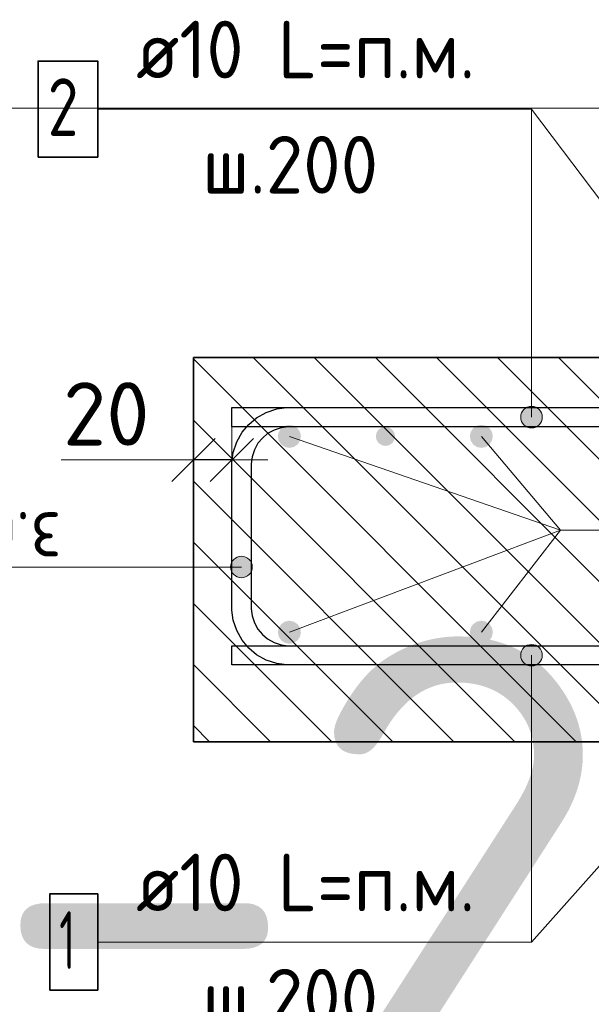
# Model space of a CAD drawing. Header units: metres. Extents: x -38 to 97, y -15 to 21.
# Tile 57 of 87: x 72.077 to 72.375, y 7.205 to 7.718. Entities that reach past the tile are written whole.
import ezdxf

# ---------------------------------------------------------------- set-up
doc = ezdxf.new("R2010")
doc.units = ezdxf.units.M
doc.header["$PDMODE"] = 65
for name, color, linetype, lineweight in [('XR$3$Арм. стержнями верхней зоны', 180, 'Continuous', 35), ('XR$3$Арм. стержнями нижней зоны', 180, 'Continuous', 35), ('XR$3$Арм.стержн. Арматура края', 96, 'Continuous', 35), ('XR$3$Арм.стержн. Доп. арматура', 180, 'Continuous', 35), ('XR$3$Размерная линия_ общее', 7, 'Continuous', 13), ('XR$5$Арм. стержнями верхней зоны', 180, 'Continuous', 35), ('XR$5$Арм. стержнями нижней зоны', 180, 'Continuous', 35), ('XR$5$Арм.стержн. Арматура края', 96, 'Continuous', 35), ('XR$5$Арм.стержн. Доп. арматура', 180, 'Continuous', 35), ('XR$5$Размерная линия_ общее', 7, 'Continuous', 13)]:
    doc.layers.add(name, color=color, linetype=linetype, lineweight=lineweight)
doc.styles.add('ISOCPEUR', font='txt')
doc.dimstyles.new('DIMSTYLE_11', dxfattribs={"dimtxt": 0.033, "dimasz": 0.0375, "dimexe": 0, "dimexo": 0, "dimgap": 0.0165, "dimtad": 2, "dimdec": 0, "dimlfac": 1000, "dimrnd": 1, "dimzin": 12, "dimdsep": 46, "dimtxsty": 'ISOCPEUR', "dimblk1": 'ALL_ML_STRICH', "dimblk2": 'ALL_ML_STRICH', "dimsah": 1, "dimcen": 0, "dimclrd": 7, "dimclre": 256, "dimclrt": 7, "dimadec": 0, "dimazin": 0, "dimtfac": 1, "dimtdec": 0, "dimtix": 1, "dimtmove": 2, "dimatfit": 3, "dimfxl": 0, "dimtvp": 1.2, "dimtzin": 0, "dimlwd": 0, "dimlwe": -3, "dimarcsym": 0})
pattern_1 = [(135, (0, 0), (-0.031819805, -0.031819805), [0.4, -0.05, 0, -0.05]), (135, (-0.01591, -0.01591), (-0.031819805, -0.031819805), [0.8, -0.1, 0.1, -0.1])]

# ---------------------------------------------------------------- blocks, each defined once
blk = doc.blocks.new('ALL_ML_STRICH')
at = {"color": 0, "linetype": 'ByBlock', "lineweight": -2}
for p, q in [((0, -0.5), (0, 0.5)), ((-0.3, -0.3), (0.3, 0.3)), ((-1, 0), (0.5, 0))]:
    blk.add_line(p, q, dxfattribs=at)
blk = doc.blocks.new('*D139')
at = {"layer": 'DEFPOINTS', "color": 7, "linetype": 'Continuous', "lineweight": 13, "transparency": 33554687}
for p in [(72.1875, 7.48857), (72.1875, 7.45358), (72.1675, 7.44858)]:
    blk.add_point(p, dxfattribs=at)
at = {"layer": 'XR$3$Размерная линия_ общее', "color": 253, "linetype": 'Continuous', "lineweight": -2, "true_color": 0xa0a0a0, "transparency": 33554687}
for p, q in [((72.1675, 7.46858), (72.1675, 7.48857)), ((72.1875, 7.47358), (72.1875, 7.48857))]:
    blk.add_line(p, q, dxfattribs=at)
at = {"layer": 'XR$3$Размерная линия_ общее', "color": 7, "linetype": 'Continuous', "lineweight": -2, "transparency": 33554687}
blk.add_line((72.1875, 7.48857), (72.1675, 7.48857), dxfattribs=at)
at = {"layer": 'XR$3$Размерная линия_ общее', "color": 7, "linetype": 'Continuous', "lineweight": 13, "transparency": 33554687, "xscale": 0.0375, "yscale": 0.0375, "zscale": 0.0375}
for p, rotation in [((72.1675, 7.48857), 180), ((72.1875, 7.48857), 360)]:
    blk.add_blockref('ALL_ML_STRICH', p, dxfattribs=dict(at, rotation=rotation))
at = {"layer": 'XR$3$Размерная линия_ общее', "color": 7, "linetype": 'Continuous', "lineweight": 13, "transparency": 33554687, "insert": (72.12208, 7.51257), "char_height": 0.033, "width": 0.066, "attachment_point": 5, "style": 'ISOCPEUR'}
blk.add_mtext('\\A1;{20}', dxfattribs=at)
at = {"layer": 'XR$3$Размерная линия_ общее', "color": 7, "linetype": 'Continuous', "lineweight": 13, "transparency": 33554687, "insert": (72.09879, 7.43451), "char_height": 0.027, "width": 0.00135, "attachment_point": 1, "rotation": 180, "line_spacing_factor": 0.60241, "style": 'ISOCPEUR'}
blk.add_mtext('з.с.', dxfattribs=at)
blk = doc.blocks.new('*D382')
at = {"layer": 'DEFPOINTS', "color": 7, "linetype": 'Continuous', "lineweight": 13, "transparency": 33554687}
for p in [(72.1875, 7.48857), (72.1875, 7.45358), (72.1675, 7.44858)]:
    blk.add_point(p, dxfattribs=at)
at = {"layer": 'XR$5$Размерная линия_ общее', "color": 253, "linetype": 'Continuous', "lineweight": -2, "true_color": 0xa0a0a0, "transparency": 33554687}
for p, q in [((72.1675, 7.46858), (72.1675, 7.48857)), ((72.1875, 7.47358), (72.1875, 7.48857))]:
    blk.add_line(p, q, dxfattribs=at)
at = {"layer": 'XR$5$Размерная линия_ общее', "color": 7, "linetype": 'Continuous', "lineweight": -2, "transparency": 33554687}
blk.add_line((72.1875, 7.48857), (72.1675, 7.48857), dxfattribs=at)
at = {"layer": 'XR$5$Размерная линия_ общее', "color": 7, "linetype": 'Continuous', "lineweight": 13, "transparency": 33554687, "xscale": 0.0375, "yscale": 0.0375, "zscale": 0.0375}
for p, rotation in [((72.1675, 7.48857), 180), ((72.1875, 7.48857), 360)]:
    blk.add_blockref('ALL_ML_STRICH', p, dxfattribs=dict(at, rotation=rotation))
at = {"layer": 'XR$5$Размерная линия_ общее', "color": 7, "linetype": 'Continuous', "lineweight": 13, "transparency": 33554687, "insert": (72.12208, 7.51257), "char_height": 0.033, "width": 0.066, "attachment_point": 5, "style": 'ISOCPEUR'}
blk.add_mtext('\\A1;{20}', dxfattribs=at)
at = {"layer": 'XR$5$Размерная линия_ общее', "color": 7, "linetype": 'Continuous', "lineweight": 13, "transparency": 33554687, "insert": (72.09879, 7.43451), "char_height": 0.027, "width": 0.00135, "attachment_point": 1, "rotation": 180, "line_spacing_factor": 0.60241, "style": 'ISOCPEUR'}
blk.add_mtext('з.с.', dxfattribs=at)

msp = doc.modelspace()

# ---------------------------------------------------------------- hatches: boundary and pattern name
at = {"linetype": 'Continuous', "lineweight": 13, "transparency": 33554687}
h = msp.add_hatch(dxfattribs=at)
h.set_pattern_fill('__________540', scale=0.015, style=0, pattern_type=2)
h.set_pattern_definition(pattern_1)
h.paths.add_polyline_path([(72.1675, 7.54188), (72.1675, 7.34188), (72.75595, 7.34188), (72.75595, 7.54188)], flags=0)
h = msp.add_hatch(dxfattribs=at)
h.set_pattern_fill('__________540', scale=0.015, style=0, pattern_type=2)
h.set_pattern_definition(pattern_1)
h.paths.add_polyline_path([(72.1675, 7.54188), (72.1675, 7.34188), (72.75595, 7.34188), (72.75595, 7.54188)], flags=0)
at = {"layer": 'XR$3$Арм. стержнями верхней зоны', "linetype": 'Continuous', "lineweight": 13, "transparency": 33554687}
for points in [[(72.34078, 7.51571), (72.34641, 7.51571), (72.3436, 7.5165)], [(72.34843, 7.51369), (72.33876, 7.51369), (72.33797, 7.51088)], [(72.34843, 7.51369), (72.33797, 7.51088), (72.34922, 7.51088)], [(72.34641, 7.51571), (72.34078, 7.51571), (72.33876, 7.51369)], [(72.34641, 7.51571), (72.33876, 7.51369), (72.34843, 7.51369)], [(72.34922, 7.51088), (72.33797, 7.51088), (72.33876, 7.50806)], [(72.34922, 7.51088), (72.33876, 7.50806), (72.34843, 7.50806)], [(72.34843, 7.50806), (72.33876, 7.50806), (72.34078, 7.50604)], [(72.34843, 7.50806), (72.34078, 7.50604), (72.34641, 7.50604)], [(72.34641, 7.50604), (72.34078, 7.50604), (72.3436, 7.50525)]]:
    msp.add_hatch(color=7, dxfattribs=at).paths.add_polyline_path(points)
at = {"layer": 'XR$3$Арм. стержнями верхней зоны', "linetype": 'Continuous', "lineweight": 50, "transparency": 33554687}
msp.add_hatch(color=4, dxfattribs=at).paths.add_polyline_path([(72.27251, 7.50088), (72.27212, 7.50279), (72.27104, 7.50441), (72.26942, 7.5055), (72.26751, 7.50588), (72.26559, 7.5055), (72.26397, 7.50441), (72.26289, 7.50279), (72.26251, 7.50088), (72.26289, 7.49896), (72.26397, 7.49734), (72.26559, 7.49626), (72.26751, 7.49588), (72.26942, 7.49626), (72.27104, 7.49734), (72.27212, 7.49896)])
at = {"layer": 'XR$3$Арм. стержнями нижней зоны', "linetype": 'Continuous', "lineweight": 13, "transparency": 33554687}
for points in [[(72.33797, 7.38688), (72.34922, 7.38688), (72.34843, 7.38969)], [(72.33797, 7.38688), (72.34843, 7.38969), (72.33876, 7.38969)], [(72.33876, 7.38969), (72.34843, 7.38969), (72.34641, 7.39171)], [(72.33876, 7.38969), (72.34641, 7.39171), (72.34078, 7.39171)], [(72.34078, 7.39171), (72.34641, 7.39171), (72.3436, 7.3925)], [(72.33876, 7.38406), (72.34922, 7.38688), (72.33797, 7.38688)], [(72.33876, 7.38406), (72.34843, 7.38406), (72.34922, 7.38688)], [(72.34078, 7.38204), (72.34843, 7.38406), (72.33876, 7.38406)], [(72.34078, 7.38204), (72.34641, 7.38204), (72.34843, 7.38406)], [(72.34641, 7.38204), (72.34078, 7.38204), (72.3436, 7.38125)]]:
    msp.add_hatch(color=7, dxfattribs=at).paths.add_polyline_path(points)
at = {"layer": 'XR$3$Арм. стержнями нижней зоны', "linetype": 'Continuous', "lineweight": 50, "transparency": 33554687}
msp.add_hatch(color=4, dxfattribs=at).paths.add_polyline_path([(72.27251, 7.37688), (72.27212, 7.37879), (72.27104, 7.38041), (72.26942, 7.3815), (72.26751, 7.38188), (72.26559, 7.3815), (72.26397, 7.38041), (72.26289, 7.37879), (72.26251, 7.37688), (72.26289, 7.37496), (72.26397, 7.37334), (72.26559, 7.37226), (72.26751, 7.37188), (72.26942, 7.37226), (72.27104, 7.37334), (72.27212, 7.37496)])
at = {"layer": 'XR$3$Арм.стержн. Арматура края', "linetype": 'Continuous', "lineweight": 13, "transparency": 33554687}
for points in [[(72.18767, 7.43003), (72.18767, 7.43565), (72.18688, 7.43284)], [(72.18767, 7.43565), (72.18969, 7.428), (72.18969, 7.43768)], [(72.18767, 7.43565), (72.18767, 7.43003), (72.18969, 7.428)], [(72.18969, 7.43768), (72.1925, 7.42722), (72.1925, 7.43847)], [(72.18969, 7.43768), (72.18969, 7.428), (72.1925, 7.42722)], [(72.1925, 7.43847), (72.1925, 7.42722), (72.19532, 7.428)], [(72.1925, 7.43847), (72.19532, 7.428), (72.19532, 7.43768)], [(72.19532, 7.43768), (72.19532, 7.428), (72.19734, 7.43003)], [(72.19532, 7.43768), (72.19734, 7.43003), (72.19734, 7.43565)], [(72.19734, 7.43565), (72.19734, 7.43003), (72.19813, 7.43284)]]:
    msp.add_hatch(color=7, dxfattribs=at).paths.add_polyline_path(points)
at = {"layer": 'XR$3$Арм.стержн. Доп. арматура', "linetype": 'Continuous', "lineweight": 50, "transparency": 33554687}
for points in [[(72.22346, 7.50088), (72.223, 7.50317), (72.2217, 7.50512), (72.21976, 7.50642), (72.21746, 7.50688), (72.21516, 7.50642), (72.21322, 7.50512), (72.21192, 7.50317), (72.21146, 7.50088), (72.21192, 7.49858), (72.21322, 7.49663), (72.21516, 7.49533), (72.21746, 7.49488), (72.21976, 7.49533), (72.2217, 7.49663), (72.223, 7.49858)], [(72.32346, 7.50088), (72.323, 7.50317), (72.3217, 7.50512), (72.31976, 7.50642), (72.31746, 7.50688), (72.31516, 7.50642), (72.31322, 7.50512), (72.31192, 7.50317), (72.31146, 7.50088), (72.31192, 7.49858), (72.31322, 7.49663), (72.31516, 7.49533), (72.31746, 7.49488), (72.31976, 7.49533), (72.3217, 7.49663), (72.323, 7.49858)], [(72.22346, 7.39888), (72.223, 7.40117), (72.2217, 7.40312), (72.21976, 7.40442), (72.21746, 7.40488), (72.21516, 7.40442), (72.21322, 7.40312), (72.21192, 7.40117), (72.21146, 7.39888), (72.21192, 7.39658), (72.21322, 7.39463), (72.21516, 7.39333), (72.21746, 7.39288), (72.21976, 7.39333), (72.2217, 7.39463), (72.223, 7.39658)], [(72.32346, 7.39888), (72.323, 7.40117), (72.3217, 7.40312), (72.31976, 7.40442), (72.31746, 7.40488), (72.31516, 7.40442), (72.31322, 7.40312), (72.31192, 7.40117), (72.31146, 7.39888), (72.31192, 7.39658), (72.31322, 7.39463), (72.31516, 7.39333), (72.31746, 7.39288), (72.31976, 7.39333), (72.3217, 7.39463), (72.323, 7.39658)]]:
    msp.add_hatch(color=34, dxfattribs=at).paths.add_polyline_path(points)
at = {"layer": 'XR$5$Арм. стержнями верхней зоны', "linetype": 'Continuous', "lineweight": 13, "transparency": 33554687}
for points in [[(72.34078, 7.51571), (72.34641, 7.51571), (72.3436, 7.5165)], [(72.34843, 7.51369), (72.33876, 7.51369), (72.33797, 7.51088)], [(72.34843, 7.51369), (72.33797, 7.51088), (72.34922, 7.51088)], [(72.34641, 7.51571), (72.34078, 7.51571), (72.33876, 7.51369)], [(72.34641, 7.51571), (72.33876, 7.51369), (72.34843, 7.51369)], [(72.34922, 7.51088), (72.33797, 7.51088), (72.33876, 7.50806)], [(72.34922, 7.51088), (72.33876, 7.50806), (72.34843, 7.50806)], [(72.34843, 7.50806), (72.33876, 7.50806), (72.34078, 7.50604)], [(72.34843, 7.50806), (72.34078, 7.50604), (72.34641, 7.50604)], [(72.34641, 7.50604), (72.34078, 7.50604), (72.3436, 7.50525)]]:
    msp.add_hatch(color=7, dxfattribs=at).paths.add_polyline_path(points)
at = {"layer": 'XR$5$Арм. стержнями верхней зоны', "linetype": 'Continuous', "lineweight": 50, "transparency": 33554687}
msp.add_hatch(color=4, dxfattribs=at).paths.add_polyline_path([(72.27251, 7.50088), (72.27212, 7.50279), (72.27104, 7.50441), (72.26942, 7.5055), (72.26751, 7.50588), (72.26559, 7.5055), (72.26397, 7.50441), (72.26289, 7.50279), (72.26251, 7.50088), (72.26289, 7.49896), (72.26397, 7.49734), (72.26559, 7.49626), (72.26751, 7.49588), (72.26942, 7.49626), (72.27104, 7.49734), (72.27212, 7.49896)])
at = {"layer": 'XR$5$Арм. стержнями нижней зоны', "linetype": 'Continuous', "lineweight": 13, "transparency": 33554687}
for points in [[(72.33797, 7.38688), (72.34922, 7.38688), (72.34843, 7.38969)], [(72.33797, 7.38688), (72.34843, 7.38969), (72.33876, 7.38969)], [(72.33876, 7.38969), (72.34843, 7.38969), (72.34641, 7.39171)], [(72.33876, 7.38969), (72.34641, 7.39171), (72.34078, 7.39171)], [(72.34078, 7.39171), (72.34641, 7.39171), (72.3436, 7.3925)], [(72.33876, 7.38406), (72.34922, 7.38688), (72.33797, 7.38688)], [(72.33876, 7.38406), (72.34843, 7.38406), (72.34922, 7.38688)], [(72.34078, 7.38204), (72.34843, 7.38406), (72.33876, 7.38406)], [(72.34078, 7.38204), (72.34641, 7.38204), (72.34843, 7.38406)], [(72.34641, 7.38204), (72.34078, 7.38204), (72.3436, 7.38125)]]:
    msp.add_hatch(color=7, dxfattribs=at).paths.add_polyline_path(points)
at = {"layer": 'XR$5$Арм. стержнями нижней зоны', "linetype": 'Continuous', "lineweight": 50, "transparency": 33554687}
msp.add_hatch(color=4, dxfattribs=at).paths.add_polyline_path([(72.27251, 7.37688), (72.27212, 7.37879), (72.27104, 7.38041), (72.26942, 7.3815), (72.26751, 7.38188), (72.26559, 7.3815), (72.26397, 7.38041), (72.26289, 7.37879), (72.26251, 7.37688), (72.26289, 7.37496), (72.26397, 7.37334), (72.26559, 7.37226), (72.26751, 7.37188), (72.26942, 7.37226), (72.27104, 7.37334), (72.27212, 7.37496)])
at = {"layer": 'XR$5$Арм.стержн. Арматура края', "linetype": 'Continuous', "lineweight": 13, "transparency": 33554687}
for points in [[(72.18767, 7.43003), (72.18767, 7.43565), (72.18688, 7.43284)], [(72.18767, 7.43565), (72.18969, 7.428), (72.18969, 7.43768)], [(72.18767, 7.43565), (72.18767, 7.43003), (72.18969, 7.428)], [(72.18969, 7.43768), (72.1925, 7.42722), (72.1925, 7.43847)], [(72.18969, 7.43768), (72.18969, 7.428), (72.1925, 7.42722)], [(72.1925, 7.43847), (72.1925, 7.42722), (72.19532, 7.428)], [(72.1925, 7.43847), (72.19532, 7.428), (72.19532, 7.43768)], [(72.19532, 7.43768), (72.19532, 7.428), (72.19734, 7.43003)], [(72.19532, 7.43768), (72.19734, 7.43003), (72.19734, 7.43565)], [(72.19734, 7.43565), (72.19734, 7.43003), (72.19813, 7.43284)]]:
    msp.add_hatch(color=7, dxfattribs=at).paths.add_polyline_path(points)
at = {"layer": 'XR$5$Арм.стержн. Доп. арматура', "linetype": 'Continuous', "lineweight": 50, "transparency": 33554687}
for points in [[(72.22346, 7.50088), (72.223, 7.50317), (72.2217, 7.50512), (72.21976, 7.50642), (72.21746, 7.50688), (72.21516, 7.50642), (72.21322, 7.50512), (72.21192, 7.50317), (72.21146, 7.50088), (72.21192, 7.49858), (72.21322, 7.49663), (72.21516, 7.49533), (72.21746, 7.49488), (72.21976, 7.49533), (72.2217, 7.49663), (72.223, 7.49858)], [(72.32346, 7.50088), (72.323, 7.50317), (72.3217, 7.50512), (72.31976, 7.50642), (72.31746, 7.50688), (72.31516, 7.50642), (72.31322, 7.50512), (72.31192, 7.50317), (72.31146, 7.50088), (72.31192, 7.49858), (72.31322, 7.49663), (72.31516, 7.49533), (72.31746, 7.49488), (72.31976, 7.49533), (72.3217, 7.49663), (72.323, 7.49858)], [(72.22346, 7.39888), (72.223, 7.40117), (72.2217, 7.40312), (72.21976, 7.40442), (72.21746, 7.40488), (72.21516, 7.40442), (72.21322, 7.40312), (72.21192, 7.40117), (72.21146, 7.39888), (72.21192, 7.39658), (72.21322, 7.39463), (72.21516, 7.39333), (72.21746, 7.39288), (72.21976, 7.39333), (72.2217, 7.39463), (72.223, 7.39658)], [(72.32346, 7.39888), (72.323, 7.40117), (72.3217, 7.40312), (72.31976, 7.40442), (72.31746, 7.40488), (72.31516, 7.40442), (72.31322, 7.40312), (72.31192, 7.40117), (72.31146, 7.39888), (72.31192, 7.39658), (72.31322, 7.39463), (72.31516, 7.39333), (72.31746, 7.39288), (72.31976, 7.39333), (72.3217, 7.39463), (72.323, 7.39658)]]:
    msp.add_hatch(color=34, dxfattribs=at).paths.add_polyline_path(points)

# ---------------------------------------------------------------- linework, layer by layer
at = {"color": 7, "linetype": 'Continuous', "lineweight": 13, "transparency": 33554687}
for p, q in [((86.41979, 7.67171), (67.91979, 7.67171)), ((72.46751, 7.50688), (72.3436, 7.6713)), ((72.46751, 7.50688), (72.3436, 7.6713)), ((72.1675, 7.48857), (72.0985, 7.48857)), ((72.1675, 7.48857), (72.0985, 7.48857)), ((72.46751, 7.37688), (72.3436, 7.23758)), ((72.46751, 7.37688), (72.3436, 7.23758))]:
    msp.add_line(p, q, dxfattribs=at)
at = {"color": 7, "linetype": 'Continuous', "lineweight": 35, "transparency": 33554687}
for p, q in [((72.1675, 7.54188), (72.1675, 7.34188)), ((72.75595, 7.54188), (72.1675, 7.54188)), ((72.1675, 7.54188), (72.1675, 7.34188)), ((72.75595, 7.54188), (72.1675, 7.54188)), ((72.1675, 7.34188), (72.75595, 7.34188)), ((72.1675, 7.34188), (72.75595, 7.34188))]:
    msp.add_line(p, q, dxfattribs=at)
at = {"layer": 'XR$3$Арм. стержнями верхней зоны', "color": 7, "linetype": 'Continuous', "lineweight": 13, "transparency": 33554687}
for p, q in [((72.1176, 7.6713), (72.3436, 7.6713)), ((72.3436, 7.6713), (72.3436, 7.51088)), ((72.3436, 7.5165), (72.3436, 7.5165)), ((72.33797, 7.51088), (72.33797, 7.51088)), ((72.34922, 7.51088), (72.34922, 7.51088)), ((72.3436, 7.50525), (72.3436, 7.50525))]:
    msp.add_line(p, q, dxfattribs=at)
at = {"layer": 'XR$3$Арм. стержнями верхней зоны', "color": 7, "linetype": 'Continuous', "lineweight": 35, "transparency": 33554687}
msp.add_lwpolyline([(72.0866, 7.6463), (72.1176, 7.6463), (72.1176, 7.6963), (72.0866, 7.6963), (72.0866, 7.6463)], dxfattribs=at)
at = {"layer": 'XR$3$Арм. стержнями верхней зоны', "color": 4, "linetype": 'Continuous', "lineweight": 25, "transparency": 33554687}
msp.add_lwpolyline([(72.76095, 7.50588), (72.1875, 7.50588), (72.1875, 7.51588), (72.76095, 7.51588), (72.76095, 7.50588)], dxfattribs=at)
at = {"layer": 'XR$3$Арм. стержнями верхней зоны', "color": 7, "linetype": 'Continuous', "lineweight": 13, "transparency": 33554687}
msp.add_circle((72.3436, 7.51088), 0.00563, dxfattribs=at)
at = {"layer": 'XR$3$Арм. стержнями нижней зоны', "color": 7, "linetype": 'Continuous', "lineweight": 13, "transparency": 33554687}
for p, q in [((72.3436, 7.3925), (72.3436, 7.3925)), ((72.33797, 7.38688), (72.33797, 7.38688)), ((72.3436, 7.23758), (72.3436, 7.38688)), ((72.34922, 7.38688), (72.34922, 7.38688)), ((72.3436, 7.38125), (72.3436, 7.38125)), ((72.1176, 7.23758), (72.3436, 7.23758))]:
    msp.add_line(p, q, dxfattribs=at)
at = {"layer": 'XR$3$Арм. стержнями нижней зоны', "color": 4, "linetype": 'Continuous', "lineweight": 25, "transparency": 33554687}
msp.add_lwpolyline([(72.76095, 7.38188), (72.1875, 7.38188), (72.1875, 7.39188), (72.76095, 7.39188), (72.76095, 7.38188)], dxfattribs=at)
at = {"layer": 'XR$3$Арм. стержнями нижней зоны', "color": 7, "linetype": 'Continuous', "lineweight": 35, "transparency": 33554687}
msp.add_lwpolyline([(72.0926, 7.21258), (72.1176, 7.21258), (72.1176, 7.26258), (72.0926, 7.26258), (72.0926, 7.21258)], dxfattribs=at)
at = {"layer": 'XR$3$Арм. стержнями нижней зоны', "color": 7, "linetype": 'Continuous', "lineweight": 13, "transparency": 33554687}
msp.add_circle((72.3436, 7.38688), 0.00563, dxfattribs=at)
at = {"layer": 'XR$3$Арм.стержн. Арматура края', "color": 7, "linetype": 'Continuous', "lineweight": 13, "transparency": 33554687}
for p, q in [((72.1925, 7.43847), (72.1925, 7.43847)), ((71.77746, 7.43284), (72.08746, 7.43284)), ((72.08746, 7.43284), (72.1925, 7.43284)), ((72.18688, 7.43284), (72.18688, 7.43284)), ((72.19813, 7.43284), (72.19813, 7.43284)), ((72.1925, 7.42722), (72.1925, 7.42722))]:
    msp.add_line(p, q, dxfattribs=at)
at = {"layer": 'XR$3$Арм.стержн. Арматура края', "color": 4, "linetype": 'Continuous', "lineweight": 25, "transparency": 33554687}
for points in [[(72.6875, 7.38188), (72.21607, 7.38188), (72.21085, 7.3826), (72.20541, 7.3844), (72.20041, 7.3872), (72.19628, 7.39065), (72.19283, 7.39478), (72.19002, 7.39979), (72.18823, 7.40523), (72.1875, 7.41044), (72.1875, 7.48731), (72.18823, 7.49253), (72.19002, 7.49797), (72.19283, 7.50298), (72.19628, 7.5071), (72.20041, 7.51055), (72.20541, 7.51336), (72.21085, 7.51515), (72.21607, 7.51588), (72.6875, 7.51588)], [(72.6875, 7.50588), (72.21676, 7.50588), (72.21313, 7.50537), (72.20946, 7.50416), (72.2061, 7.50228), (72.20338, 7.50001), (72.2011, 7.49728), (72.19922, 7.49392), (72.19801, 7.49026), (72.1975, 7.48662), (72.1975, 7.41113), (72.19801, 7.4075), (72.19922, 7.40383), (72.2011, 7.40048), (72.20338, 7.39775), (72.2061, 7.39547), (72.20946, 7.39359), (72.21313, 7.39238), (72.21676, 7.39188), (72.6875, 7.39188)]]:
    msp.add_lwpolyline(points, dxfattribs=at)
at = {"layer": 'XR$3$Арм.стержн. Арматура края', "color": 7, "linetype": 'Continuous', "lineweight": 13, "transparency": 33554687}
msp.add_circle((72.1925, 7.43284), 0.00563, dxfattribs=at)
at = {"layer": 'XR$3$Арм.стержн. Доп. арматура', "color": 7, "linetype": 'Continuous', "lineweight": 13, "transparency": 33554687}
for q in [(72.21746, 7.50088), (72.31746, 7.50088), (72.21746, 7.39888), (72.31746, 7.39888), (72.58472, 7.45204)]:
    msp.add_line((72.35872, 7.45204), q, dxfattribs=at)
at = {"layer": 'XR$5$Арм. стержнями верхней зоны', "color": 7, "linetype": 'Continuous', "lineweight": 13, "transparency": 33554687}
for p, q in [((72.1176, 7.6713), (72.3436, 7.6713)), ((72.3436, 7.6713), (72.3436, 7.51088)), ((72.3436, 7.5165), (72.3436, 7.5165)), ((72.33797, 7.51088), (72.33797, 7.51088)), ((72.34922, 7.51088), (72.34922, 7.51088)), ((72.3436, 7.50525), (72.3436, 7.50525))]:
    msp.add_line(p, q, dxfattribs=at)
at = {"layer": 'XR$5$Арм. стержнями верхней зоны', "color": 7, "linetype": 'Continuous', "lineweight": 35, "transparency": 33554687}
msp.add_lwpolyline([(72.0866, 7.6463), (72.1176, 7.6463), (72.1176, 7.6963), (72.0866, 7.6963), (72.0866, 7.6463)], dxfattribs=at)
at = {"layer": 'XR$5$Арм. стержнями верхней зоны', "color": 4, "linetype": 'Continuous', "lineweight": 25, "transparency": 33554687}
msp.add_lwpolyline([(72.76095, 7.50588), (72.1875, 7.50588), (72.1875, 7.51588), (72.76095, 7.51588), (72.76095, 7.50588)], dxfattribs=at)
at = {"layer": 'XR$5$Арм. стержнями верхней зоны', "color": 7, "linetype": 'Continuous', "lineweight": 13, "transparency": 33554687}
msp.add_circle((72.3436, 7.51088), 0.00563, dxfattribs=at)
at = {"layer": 'XR$5$Арм. стержнями нижней зоны', "color": 7, "linetype": 'Continuous', "lineweight": 13, "transparency": 33554687}
for p, q in [((72.3436, 7.3925), (72.3436, 7.3925)), ((72.33797, 7.38688), (72.33797, 7.38688)), ((72.3436, 7.23758), (72.3436, 7.38688)), ((72.34922, 7.38688), (72.34922, 7.38688)), ((72.3436, 7.38125), (72.3436, 7.38125)), ((72.1176, 7.23758), (72.3436, 7.23758))]:
    msp.add_line(p, q, dxfattribs=at)
at = {"layer": 'XR$5$Арм. стержнями нижней зоны', "color": 4, "linetype": 'Continuous', "lineweight": 25, "transparency": 33554687}
msp.add_lwpolyline([(72.76095, 7.38188), (72.1875, 7.38188), (72.1875, 7.39188), (72.76095, 7.39188), (72.76095, 7.38188)], dxfattribs=at)
at = {"layer": 'XR$5$Арм. стержнями нижней зоны', "color": 7, "linetype": 'Continuous', "lineweight": 35, "transparency": 33554687}
msp.add_lwpolyline([(72.0926, 7.21258), (72.1176, 7.21258), (72.1176, 7.26258), (72.0926, 7.26258), (72.0926, 7.21258)], dxfattribs=at)
at = {"layer": 'XR$5$Арм. стержнями нижней зоны', "color": 7, "linetype": 'Continuous', "lineweight": 13, "transparency": 33554687}
msp.add_circle((72.3436, 7.38688), 0.00563, dxfattribs=at)
at = {"layer": 'XR$5$Арм.стержн. Арматура края', "color": 7, "linetype": 'Continuous', "lineweight": 13, "transparency": 33554687}
for p, q in [((72.1925, 7.43847), (72.1925, 7.43847)), ((71.77746, 7.43284), (72.08746, 7.43284)), ((72.08746, 7.43284), (72.1925, 7.43284)), ((72.18688, 7.43284), (72.18688, 7.43284)), ((72.19813, 7.43284), (72.19813, 7.43284)), ((72.1925, 7.42722), (72.1925, 7.42722))]:
    msp.add_line(p, q, dxfattribs=at)
at = {"layer": 'XR$5$Арм.стержн. Арматура края', "color": 4, "linetype": 'Continuous', "lineweight": 25, "transparency": 33554687}
for points in [[(72.6875, 7.38188), (72.21607, 7.38188), (72.21085, 7.3826), (72.20541, 7.3844), (72.20041, 7.3872), (72.19628, 7.39065), (72.19283, 7.39478), (72.19002, 7.39979), (72.18823, 7.40523), (72.1875, 7.41044), (72.1875, 7.48731), (72.18823, 7.49253), (72.19002, 7.49797), (72.19283, 7.50298), (72.19628, 7.5071), (72.20041, 7.51055), (72.20541, 7.51336), (72.21085, 7.51515), (72.21607, 7.51588), (72.6875, 7.51588)], [(72.6875, 7.50588), (72.21676, 7.50588), (72.21313, 7.50537), (72.20946, 7.50416), (72.2061, 7.50228), (72.20338, 7.50001), (72.2011, 7.49728), (72.19922, 7.49392), (72.19801, 7.49026), (72.1975, 7.48662), (72.1975, 7.41113), (72.19801, 7.4075), (72.19922, 7.40383), (72.2011, 7.40048), (72.20338, 7.39775), (72.2061, 7.39547), (72.20946, 7.39359), (72.21313, 7.39238), (72.21676, 7.39188), (72.6875, 7.39188)]]:
    msp.add_lwpolyline(points, dxfattribs=at)
at = {"layer": 'XR$5$Арм.стержн. Арматура края', "color": 7, "linetype": 'Continuous', "lineweight": 13, "transparency": 33554687}
msp.add_circle((72.1925, 7.43284), 0.00563, dxfattribs=at)
at = {"layer": 'XR$5$Арм.стержн. Доп. арматура', "color": 7, "linetype": 'Continuous', "lineweight": 13, "transparency": 33554687}
for q in [(72.21746, 7.50088), (72.31746, 7.50088), (72.21746, 7.39888), (72.31746, 7.39888), (72.58472, 7.45204)]:
    msp.add_line((72.35872, 7.45204), q, dxfattribs=at)

# ---------------------------------------------------------------- texts
at = {"color": 7, "linetype": 'Continuous', "lineweight": 35, "transparency": 33554687, "insert": (70.35063, 7.14671), "char_height": 0.25, "width": 2.7437149, "attachment_point": 7, "style": 'ISOCPEUR'}
msp.add_mtext('\\W0.96;ГОСТ 34028-2016', dxfattribs=at)
at = {"layer": 'XR$3$Арм. стержнями верхней зоны', "color": 7, "linetype": 'Continuous', "lineweight": 25, "transparency": 33554687, "char_height": 0.03, "attachment_point": 7, "style": 'ISOCPEUR'}
for s, insert, width in [('\\W0.94;ø10 L=п.м.', (72.1376, 7.6873), 0.1999831), ('\\W0.78;2', (72.0916, 7.6573), 0.0326407), ('\\W0.95;ш.200 ', (72.1721, 7.6273), 0.1311996)]:
    msp.add_mtext(s, dxfattribs=dict(at, insert=insert, width=width))
at = {"layer": 'XR$3$Арм. стержнями нижней зоны', "color": 7, "linetype": 'Continuous', "lineweight": 25, "transparency": 33554687, "char_height": 0.03, "attachment_point": 7, "style": 'ISOCPEUR'}
for s, insert, width in [('\\W0.94;ø10 L=п.м.', (72.1376, 7.25358), 0.1999831), ('\\W0.56;1', (72.0976, 7.22358), 0.0233333), ('\\W0.95;ш.200 ', (72.1721, 7.19358), 0.1311996)]:
    msp.add_mtext(s, dxfattribs=dict(at, insert=insert, width=width))
at = {"layer": 'XR$5$Арм. стержнями верхней зоны', "color": 7, "linetype": 'Continuous', "lineweight": 25, "transparency": 33554687, "char_height": 0.03, "attachment_point": 7, "style": 'ISOCPEUR'}
for s, insert, width in [('\\W0.94;ø10 L=п.м.', (72.1376, 7.6873), 0.1999831), ('\\W0.78;2', (72.0916, 7.6573), 0.0326407), ('\\W0.95;ш.200 ', (72.1721, 7.6273), 0.1311996)]:
    msp.add_mtext(s, dxfattribs=dict(at, insert=insert, width=width))
at = {"layer": 'XR$5$Арм. стержнями нижней зоны', "color": 7, "linetype": 'Continuous', "lineweight": 25, "transparency": 33554687, "char_height": 0.03, "attachment_point": 7, "style": 'ISOCPEUR'}
for s, insert, width in [('\\W0.94;ø10 L=п.м.', (72.1376, 7.25358), 0.1999831), ('\\W0.56;1', (72.0976, 7.22358), 0.0233333), ('\\W0.95;ш.200 ', (72.1721, 7.19358), 0.1311996)]:
    msp.add_mtext(s, dxfattribs=dict(at, insert=insert, width=width))

# ---------------------------------------------------------------- dimensions: what is measured, and where the dimension line sits
at = {"layer": 'XR$3$Размерная линия_ общее', "color": 7, "linetype": 'Continuous', "lineweight": 13, "transparency": 33554687}
dim = msp.add_linear_dim(base=(72.1675, 7.48857), p1=(72.1875, 7.47358), p2=(72.1675, 7.46858), angle=180, text='<>\\Xз.с.', dimstyle='DIMSTYLE_11', override={"dimpost": '<>', "dimclrd": 7, "dimclre": 253, "dimclrt": 7, "dimlwd": 0, "dimlwe": 65533}, dxfattribs=at)
dim.commit()
dim.dimension.update_dxf_attribs({"geometry": '*D139', "text_midpoint": (72.12208, 7.51257), "dimtype": 160})
at = {"layer": 'XR$5$Размерная линия_ общее', "color": 7, "linetype": 'Continuous', "lineweight": 13, "transparency": 33554687}
dim = msp.add_linear_dim(base=(72.1675, 7.48857), p1=(72.1875, 7.47358), p2=(72.1675, 7.46858), angle=180, text='<>\\Xз.с.', dimstyle='DIMSTYLE_11', override={"dimpost": '<>', "dimclrd": 7, "dimclre": 253, "dimclrt": 7, "dimlwd": 0, "dimlwe": 65533}, dxfattribs=at)
dim.commit()
dim.dimension.update_dxf_attribs({"geometry": '*D382', "text_midpoint": (72.12208, 7.51257), "dimtype": 160})

doc.saveas('drawing.dxf')
